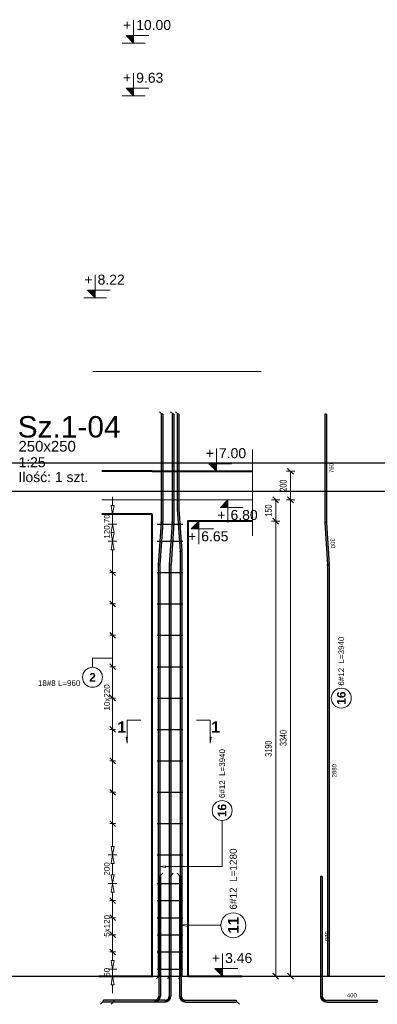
# Model space of a CAD drawing. Extents: x 3922 to 466978, y -142912 to 64503.
# Tile 37 of 62: x 405414 to 407922, y -123379 to -116475. Entities that reach past the tile are written whole.
import ezdxf
from ezdxf.enums import TextEntityAlignment as Align

# ---------------------------------------------------------------- set-up
doc = ezdxf.new("R2010")
doc.units = 0
doc.header["$LTSCALE"] = 10
doc.header["$MEASUREMENT"] = 0
doc.linetypes.add('HIDDEN', pattern=[0.375, 0.25, -0.125])
for name, color, linetype, lineweight in [('P-Linia3', 6, 'Continuous', 60), ('P-Przerywana', 13, 'HIDDEN', 9), ('P-Wymiar', 254, 'Continuous', 9), ('RCAD_deskowanie', 3, 'Continuous', 40)]:
    doc.layers.add(name, color=color, linetype=linetype, lineweight=lineweight)
for name, color, linetype in [('RCAD_kształt pręta', 7, 'Continuous'), ('RCAD_opis kształtu pręta', 7, 'Continuous'), ('RCAD_opis rozkładu', 7, 'Continuous'), ('RCAD_pręt wyrzucony', 130, 'Continuous'), ('RCAD_rozkład pręta', 7, 'Continuous'), ('RCAD_symbole graficzne', 7, 'Continuous')]:
    doc.layers.add(name, color=color, linetype=linetype)
doc.styles.add('_Fd Opis', font='arial.ttf')
doc.styles.add('ROMANS', font='arial.ttf', dxfattribs={"width": 0.7})
doc.styles.add('style1', font='arial.ttf')
doc.styles.add('style3', font='arialbd.ttf')
doc.styles.add('style5', font='arialbd.ttf')
doc.dimstyles.new('A25', dxfattribs={"dimscale": 27, "dimtxt": 1.75, "dimasz": 0.06, "dimexe": 0, "dimexo": 0, "dimgap": 1, "dimtad": 1, "dimdec": 4, "dimrnd": 0.1, "dimdsep": 46, "dimtxsty": 'ROMANS', "dimblk": '[[[[[[[[', "dimcen": 2, "dimdle": 2, "dimse1": 1, "dimse2": 1, "dimclrd": 256, "dimclrt": 1, "dimadec": 0, "dimazin": 0, "dimtfac": 1, "dimtdec": 4, "dimtix": 1, "dimtmove": 2, "dimatfit": 3, "dimldrblk": '[[[[[[[[', "dimfxl": 0, "dimtvp": 0.6, "dimtolj": 1, "dimlwd": -1, "dimarcsym": 0})

# ---------------------------------------------------------------- blocks, each defined once
blk = doc.blocks.new('[[[[[[[[')
at = {"layer": 'P-Wymiar'}
for p, q in [((-12.7, -12.7), (12.7, 12.7)), ((0, 0), (-4.6, 0)), ((0, 18), (0, -18))]:
    blk.add_line(p, q, dxfattribs=at)
blk = doc.blocks.new('*D399')
at = {"layer": 'Defpoints', "color": 0, "transparency": 16777216}
for p in [(406813.5, -119992), (407210, -123182), (407210, -123182)]:
    blk.add_point(p, dxfattribs=at)
at = {"layer": 'P-Wymiar', "transparency": 16777216}
blk.add_line((407210, -119993.6), (407210, -123180.4), dxfattribs=at)
at = {"layer": 'P-Wymiar', "transparency": 16777216, "xscale": 1.62, "yscale": 1.62, "zscale": 1.62}
for p, rotation in [((407210, -119992), 90), ((407210, -123182), 270)]:
    blk.add_blockref('[[[[[[[[', p, dxfattribs=dict(at, rotation=rotation))
at = {"layer": 'P-Wymiar', "color": 1, "transparency": 16777216, "insert": (407158.9, -121587), "char_height": 47.25, "attachment_point": 5, "rotation": 90, "style": 'ROMANS'}
blk.add_mtext('\\A1;3190', dxfattribs=at)
blk = doc.blocks.new('*D400')
at = {"layer": 'Defpoints', "color": 0, "transparency": 16777216}
for p in [(406657.4, -119842), (407210, -119842), (406813.5, -119992)]:
    blk.add_point(p, dxfattribs=at)
at = {"layer": 'P-Wymiar', "transparency": 16777216}
blk.add_line((407210, -119990.4), (407210, -119843.6), dxfattribs=at)
at = {"layer": 'P-Wymiar', "transparency": 16777216, "xscale": 1.62, "yscale": 1.62, "zscale": 1.62}
for p, rotation in [((407210, -119842), 90), ((407210, -119992), 270)]:
    blk.add_blockref('[[[[[[[[', p, dxfattribs=dict(at, rotation=rotation))
at = {"layer": 'P-Wymiar', "color": 1, "transparency": 16777216, "insert": (407158.9, -119917), "char_height": 47.25, "attachment_point": 5, "rotation": 90, "style": 'ROMANS'}
blk.add_mtext('\\A1;150', dxfattribs=at)
blk = doc.blocks.new('*D401')
at = {"layer": 'Defpoints', "color": 0, "transparency": 16777216}
for p in [(407111.2, -119642), (407313.9, -119642), (406657.4, -119842)]:
    blk.add_point(p, dxfattribs=at)
at = {"layer": 'P-Wymiar', "transparency": 16777216}
blk.add_line((407313.9, -119840.4), (407313.9, -119643.6), dxfattribs=at)
at = {"layer": 'P-Wymiar', "transparency": 16777216, "xscale": 1.62, "yscale": 1.62, "zscale": 1.62}
for p, rotation in [((407313.9, -119642), 90), ((407313.9, -119842), 270)]:
    blk.add_blockref('[[[[[[[[', p, dxfattribs=dict(at, rotation=rotation))
at = {"layer": 'P-Wymiar', "color": 1, "transparency": 16777216, "insert": (407262.7, -119742), "char_height": 47.25, "attachment_point": 5, "rotation": 90, "style": 'ROMANS'}
blk.add_mtext('\\A1;200', dxfattribs=at)
blk = doc.blocks.new('*D402')
at = {"layer": 'Defpoints', "color": 0, "transparency": 16777216}
for p in [(407070.1, -119842), (407070.1, -123182), (407313.9, -123182)]:
    blk.add_point(p, dxfattribs=at)
at = {"layer": 'P-Wymiar', "transparency": 16777216}
blk.add_line((407313.9, -119843.6), (407313.9, -123180.4), dxfattribs=at)
at = {"layer": 'P-Wymiar', "transparency": 16777216, "xscale": 1.62, "yscale": 1.62, "zscale": 1.62}
for p, rotation in [((407313.9, -119842), 90), ((407313.9, -123182), 270)]:
    blk.add_blockref('[[[[[[[[', p, dxfattribs=dict(at, rotation=rotation))
at = {"layer": 'P-Wymiar', "color": 1, "transparency": 16777216, "insert": (407262.7, -121512), "char_height": 47.25, "attachment_point": 5, "rotation": 90, "style": 'ROMANS'}
blk.add_mtext('\\A1;3340', dxfattribs=at)

msp = doc.modelspace()

# ---------------------------------------------------------------- hatches: boundary and pattern name
at = {"layer": 'RCAD_kształt pręta'}
for points in [[(406406.40623, -119241.97622), (406418.40623, -119241.97622), (406418.40623, -119997.41326), (406406.40623, -119997.41326)], [(406483.83878, -119241.97622), (406495.83878, -119241.97622), (406495.83878, -119997.41326), (406483.83878, -119997.41326)], [(406519.4658, -119241.97622), (406531.4658, -119241.97622), (406531.4658, -119903.08136), (406519.4658, -119903.08136)], [(406519.70161, -119910.01314), (406531.67387, -119909.19763), (406551.51426, -120200.47107), (406539.542, -120201.28657)], [(406406.19817, -120003.52953), (406418.17042, -120004.34504), (406398.33003, -120295.61847), (406386.35777, -120294.80296)], [(406483.63072, -120003.52953), (406495.60298, -120004.34504), (406475.76258, -120295.61847), (406463.79032, -120294.80296)], [(406539.75007, -120207.40284), (406551.75007, -120207.40284), (406551.75007, -123180.67669), (406539.75007, -123180.67669)], [(406386.12196, -120301.73474), (406398.12196, -120301.73474), (406398.12196, -123180.67669), (406386.12196, -123180.67669)], [(406463.55451, -120301.73474), (406475.55451, -120301.73474), (406475.55451, -123180.67669), (406463.55451, -123180.67669)], [(406389.72768, -122482.39868), (406401.72768, -122482.39868), (406401.72768, -123321.37389), (406389.72768, -123321.37389)], [(406463.44411, -122482.39868), (406475.44411, -122482.39868), (406475.44411, -123321.37389), (406463.44411, -123321.37389)], [(406534.97064, -122482.39868), (406546.97064, -122482.39868), (406546.97064, -123321.37389), (406534.97064, -123321.37389)], [(406359.72768, -123351.37389), (406359.72768, -123363.37389), (406003.32131, -123363.37389), (406003.32131, -123351.37389)], [(406433.44411, -123351.37389), (406433.44411, -123363.37389), (406077.03775, -123363.37389), (406077.03775, -123351.37389)], [(406576.97064, -123363.37389), (406576.97064, -123351.37389), (406933.377, -123351.37389), (406933.377, -123363.37389)]]:
    msp.add_hatch(color=4, dxfattribs=at).paths.add_polyline_path(points, flags=0)
h = msp.add_hatch(color=4, dxfattribs=at)
edge = h.paths.add_edge_path(flags=0)
edge.add_line((406519.4658, -119903.08136), (406531.4658, -119903.08136))
edge.add_arc((406621.4658, -119903.08136), 90, 179.999999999, 183.896742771)
edge.add_line((406531.67387, -119909.19763), (406519.70161, -119910.01314))
edge.add_arc((406621.4658, -119903.08136), 102, 540, 543.896742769, ccw=False)
h = msp.add_hatch(color=4, dxfattribs=at)
edge = h.paths.add_edge_path(flags=0)
edge.add_line((406418.17042, -120004.34504), (406406.19817, -120003.52953))
edge.add_arc((406316.40623, -119997.41326), 90, -3.896742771, 0.000000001)
edge.add_line((406406.40623, -119997.41326), (406418.40623, -119997.41326))
edge.add_arc((406316.40623, -119997.41326), 102, 356.10325723, 360, ccw=False)
h = msp.add_hatch(color=4, dxfattribs=at)
edge = h.paths.add_edge_path(flags=0)
edge.add_line((406495.60298, -120004.34504), (406483.63072, -120003.52953))
edge.add_arc((406393.83878, -119997.41326), 90, -3.896742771, 0.000000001)
edge.add_line((406483.83878, -119997.41326), (406495.83878, -119997.41326))
edge.add_arc((406393.83878, -119997.41326), 102, 356.10325723, 360, ccw=False)
h = msp.add_hatch(color=4, dxfattribs=at)
edge = h.paths.add_edge_path(flags=0)
edge.add_line((406551.75007, -120207.40284), (406539.75007, -120207.40284))
edge.add_arc((406449.75007, -120207.40284), 90, -0.000000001, 3.896742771)
edge.add_line((406539.542, -120201.28657), (406551.51426, -120200.47107))
edge.add_arc((406449.75007, -120207.40284), 102, 360, 363.896742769, ccw=False)
h = msp.add_hatch(color=4, dxfattribs=at)
edge = h.paths.add_edge_path(flags=0)
edge.add_line((406386.35777, -120294.80296), (406398.33003, -120295.61847))
edge.add_arc((406488.12196, -120301.73474), 90, 176.103257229, 180.000000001)
edge.add_line((406398.12196, -120301.73474), (406386.12196, -120301.73474))
edge.add_arc((406488.12196, -120301.73474), 102, 536.10325723, 540, ccw=False)
h = msp.add_hatch(color=4, dxfattribs=at)
edge = h.paths.add_edge_path(flags=0)
edge.add_line((406463.79032, -120294.80296), (406475.76258, -120295.61847))
edge.add_arc((406565.55451, -120301.73474), 90, 176.103257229, 180.000000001)
edge.add_line((406475.55451, -120301.73474), (406463.55451, -120301.73474))
edge.add_arc((406565.55451, -120301.73474), 102, 536.10325723, 540, ccw=False)
h = msp.add_hatch(color=4, dxfattribs=at)
edge = h.paths.add_edge_path(flags=0)
edge.add_line((406359.72768, -123363.37389), (406359.72768, -123351.37389))
edge.add_arc((406359.72768, -123321.37389), 30, -90, 0)
edge.add_line((406389.72768, -123321.37389), (406401.72768, -123321.37389))
edge.add_arc((406359.72768, -123321.37389), 42, 270, 360, ccw=False)
h = msp.add_hatch(color=4, dxfattribs=at)
edge = h.paths.add_edge_path(flags=0)
edge.add_line((406433.44411, -123363.37389), (406433.44411, -123351.37389))
edge.add_arc((406433.44411, -123321.37389), 30, -90, 0)
edge.add_line((406463.44411, -123321.37389), (406475.44411, -123321.37389))
edge.add_arc((406433.44411, -123321.37389), 42, 270, 360, ccw=False)
h = msp.add_hatch(color=4, dxfattribs=at)
edge = h.paths.add_edge_path(flags=0)
edge.add_line((406534.97064, -123321.37389), (406546.97064, -123321.37389))
edge.add_arc((406576.97064, -123321.37389), 30, 180, 269.999999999)
edge.add_line((406576.97064, -123351.37389), (406576.97064, -123363.37389))
edge.add_arc((406576.97064, -123321.37389), 42, 540, 630, ccw=False)
at = {"layer": 'RCAD_pręt wyrzucony'}
for points in [[(407553.56013, -119241.97622), (407565.56013, -119241.97622), (407565.56013, -119997.41326), (407553.56013, -119997.41326)], [(407553.79594, -120004.34504), (407565.7682, -120003.52953), (407585.60859, -120294.80296), (407573.63634, -120295.61847)], [(407573.8444, -120301.73474), (407585.8444, -120301.73474), (407585.8444, -123180.67669), (407573.8444, -123180.67669)], [(407524.08942, -122482.39868), (407536.08942, -122482.39868), (407536.08942, -123321.37389), (407524.08942, -123321.37389)], [(407566.08942, -123363.37389), (407566.08942, -123351.37389), (407922.49578, -123351.37389), (407922.49578, -123363.37389)]]:
    msp.add_hatch(color=4, dxfattribs=at).paths.add_polyline_path(points, flags=0)
h = msp.add_hatch(color=4, dxfattribs=at)
edge = h.paths.add_edge_path(flags=0)
edge.add_line((407553.56013, -119997.41326), (407565.56013, -119997.41326))
edge.add_arc((407655.56013, -119997.41326), 90, 179.999999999, 183.896742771)
edge.add_line((407565.7682, -120003.52953), (407553.79594, -120004.34504))
edge.add_arc((407655.56013, -119997.41326), 102, 540, 543.896742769, ccw=False)
h = msp.add_hatch(color=4, dxfattribs=at)
edge = h.paths.add_edge_path(flags=0)
edge.add_line((407585.8444, -120301.73474), (407573.8444, -120301.73474))
edge.add_arc((407483.8444, -120301.73474), 90, -0.000000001, 3.896742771)
edge.add_line((407573.63634, -120295.61847), (407585.60859, -120294.80296))
edge.add_arc((407483.8444, -120301.73474), 102, 360, 363.896742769, ccw=False)
h = msp.add_hatch(color=4, dxfattribs=at)
edge = h.paths.add_edge_path(flags=0)
edge.add_line((407524.08942, -123321.37389), (407536.08942, -123321.37389))
edge.add_arc((407566.08942, -123321.37389), 30, 180, 269.999999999)
edge.add_line((407566.08942, -123351.37389), (407566.08942, -123363.37389))
edge.add_arc((407566.08942, -123321.37389), 42, 540, 630, ccw=False)
at = {"layer": 'RCAD_symbole graficzne'}
for points in [[(406160.2741, -116586.33227), (406213.60744, -116639.66561), (406213.60744, -116586.33227)], [(406160.2741, -116956.33227), (406213.60744, -117009.66561), (406213.60744, -116956.33227)], [(405889.8973, -118371.59835), (405943.23063, -118424.93168), (405943.23063, -118371.59835)], [(406740.9043, -119588.64289), (406794.23763, -119641.97622), (406794.23763, -119588.64289)], [(406821.98834, -119895.30956), (406875.32167, -119841.97622), (406875.32167, -119895.30956)], [(406616.65677, -120045.30956), (406669.9901, -119991.97622), (406669.9901, -120045.30956)], [(406784.14107, -123128.64289), (406837.47441, -123181.97622), (406837.47441, -123128.64289)]]:
    msp.add_hatch(color=1, dxfattribs=at).paths.add_polyline_path(points, flags=0)
at = {"layer": 'RCAD_symbole graficzne', "linetype": 'Continuous', "lineweight": 0}
for points in [[(406167.77533, -121547.2369), (406167.77533, -121507.2369), (406173.47719, -121507.2369)], [(406750.95133, -121547.2369), (406750.95133, -121507.2369), (406745.24946, -121507.2369)]]:
    msp.add_hatch(color=7, dxfattribs=at).paths.add_polyline_path(points, flags=0)

# ---------------------------------------------------------------- linework, layer by layer
at = {"layer": 'Defpoints'}
for p in [(394953.25392, -119581.97622), (394953.25392, -119781.97622), (382133.5222, -123181.97622), (395614.1618, -123181.97622), (387531.97264, -123181.97622), (401012.61224, -123181.97622), (379175.3442, -123181.97622), (392655.9838, -123181.97622), (384573.79464, -123181.97622), (398054.43424, -123181.97622)]:
    msp.add_xline(p, (1, 0), dxfattribs=at)
at = {"layer": 'P-Przerywana', "color": 21}
for points in [[(406343.93602, -118941.97622), (405926.92843, -118941.97622), (407108.79879, -118941.97622)], [(407047.69536, -119489.3775), (407047.69536, -120094.78907)], [(407047.69536, -119841.97622), (405990.32457, -119841.97622)]]:
    msp.add_lwpolyline(points, dxfattribs=at)
at = {"layer": 'RCAD_deskowanie'}
for points in [[(406343.93602, -119641.97622), (405990.32457, -119641.97622)], [(406343.93602, -119641.97622), (407047.69536, -119641.97622)], [(406343.93602, -119941.97622), (405990.32457, -119941.97622)], [(406343.93602, -123181.97622), (406343.93602, -119941.97622)], [(407047.69536, -119991.97622), (406593.93602, -119991.97622), (406593.93602, -123181.97622)], [(405969.3114, -123181.97622), (406345.91363, -123181.97622)], [(406597.59707, -123181.97622), (406974.1993, -123181.97622)]]:
    msp.add_lwpolyline(points, dxfattribs=at)
at = {"layer": 'RCAD_kształt pręta', "color": 2, "lineweight": 5}
for p, q in [((406412.40623, -119241.97622), (406394.90623, -119224.47622)), ((406489.83878, -119241.97622), (406472.33878, -119224.47622)), ((406525.4658, -119241.97622), (406507.9658, -119224.47622)), ((406395.72768, -122482.39868), (406417.60268, -122460.52368)), ((406469.44411, -122482.39868), (406491.31911, -122460.52368)), ((406540.97064, -122482.39868), (406519.09564, -122460.52368)), ((406392.12196, -123180.67669), (406374.62196, -123198.17669)), ((406469.55451, -123180.67669), (406452.05451, -123198.17669)), ((406545.75007, -123180.67669), (406528.25007, -123198.17669)), ((406003.32131, -123357.37389), (405981.44631, -123379.24889)), ((406077.03775, -123357.37389), (406055.16275, -123379.24889)), ((406933.377, -123357.37389), (406955.252, -123379.24889))]:
    msp.add_line(p, q, dxfattribs=at)
at = {"layer": 'RCAD_kształt pręta', "color": 4}
for p, q in [((406406.40623, -119241.97622), (406406.40623, -119997.41326)), ((406418.40623, -119241.97622), (406406.40623, -119241.97622)), ((406418.40623, -119241.97622), (406418.40623, -119997.41326)), ((406483.83878, -119241.97622), (406483.83878, -119997.41326)), ((406495.83878, -119241.97622), (406483.83878, -119241.97622)), ((406495.83878, -119241.97622), (406495.83878, -119997.41326)), ((406519.4658, -119241.97622), (406519.4658, -119903.08136)), ((406531.4658, -119241.97622), (406519.4658, -119241.97622)), ((406531.4658, -119241.97622), (406531.4658, -119903.08136)), ((406519.70161, -119910.01314), (406539.542, -120201.28657)), ((406531.67387, -119909.19763), (406551.51426, -120200.47107)), ((406406.19817, -120003.52953), (406386.35777, -120294.80296)), ((406418.17042, -120004.34504), (406398.33003, -120295.61847)), ((406483.63072, -120003.52953), (406463.79032, -120294.80296)), ((406495.60298, -120004.34504), (406475.76258, -120295.61847)), ((406539.75007, -120207.40284), (406539.75007, -123180.67669)), ((406551.75007, -120207.40284), (406551.75007, -123180.67669)), ((406386.12196, -120301.73474), (406386.12196, -123180.67669)), ((406398.12196, -120301.73474), (406398.12196, -123180.67669)), ((406463.55451, -120301.73474), (406463.55451, -123180.67669)), ((406475.55451, -120301.73474), (406475.55451, -123180.67669)), ((406389.72768, -122482.39868), (406389.72768, -123321.37389)), ((406401.72768, -122482.39868), (406389.72768, -122482.39868)), ((406401.72768, -122482.39868), (406401.72768, -123321.37389)), ((406463.44411, -122482.39868), (406463.44411, -123321.37389)), ((406475.44411, -122482.39868), (406463.44411, -122482.39868)), ((406475.44411, -122482.39868), (406475.44411, -123321.37389)), ((406534.97064, -122482.39868), (406534.97064, -123321.37389)), ((406546.97064, -122482.39868), (406534.97064, -122482.39868)), ((406546.97064, -122482.39868), (406546.97064, -123321.37389)), ((406398.12196, -123180.67669), (406386.12196, -123180.67669)), ((406475.55451, -123180.67669), (406463.55451, -123180.67669)), ((406551.75007, -123180.67669), (406539.75007, -123180.67669)), ((406359.72768, -123351.37389), (406003.32131, -123351.37389)), ((406003.32131, -123363.37389), (406003.32131, -123351.37389)), ((406359.72768, -123363.37389), (406003.32131, -123363.37389)), ((406433.44411, -123351.37389), (406077.03775, -123351.37389)), ((406077.03775, -123363.37389), (406077.03775, -123351.37389)), ((406433.44411, -123363.37389), (406077.03775, -123363.37389)), ((406576.97064, -123351.37389), (406933.377, -123351.37389)), ((406576.97064, -123363.37389), (406933.377, -123363.37389)), ((406933.377, -123351.37389), (406933.377, -123363.37389))]:
    msp.add_line(p, q, dxfattribs=at)
for centre, radius, start, end in [((406621.4658, -119903.08136), 102, 180, 183.896742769), ((406621.4658, -119903.08136), 90, 179.999999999, 183.896742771), ((406316.40623, -119997.41326), 90, 356.103257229, 0.000000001), ((406316.40623, -119997.41326), 102, 356.10325723, 360), ((406393.83878, -119997.41326), 90, 356.103257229, 0.000000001), ((406393.83878, -119997.41326), 102, 356.10325723, 360), ((406449.75007, -120207.40284), 90, 359.999999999, 3.896742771), ((406449.75007, -120207.40284), 102, 360, 3.896742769), ((406488.12196, -120301.73474), 102, 176.10325723, 180), ((406488.12196, -120301.73474), 90, 176.103257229, 180.000000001), ((406565.55451, -120301.73474), 102, 176.10325723, 180), ((406565.55451, -120301.73474), 90, 176.103257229, 180.000000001), ((406359.72768, -123321.37389), 30, 270, 0), ((406359.72768, -123321.37389), 42, 270, 0), ((406433.44411, -123321.37389), 30, 270, 0), ((406433.44411, -123321.37389), 42, 270, 0), ((406576.97064, -123321.37389), 42, 180, 270), ((406576.97064, -123321.37389), 30, 180, 269.999999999)]:
    msp.add_arc(centre, radius, start, end, dxfattribs=at)
at = {"layer": 'RCAD_opis kształtu pręta', "color": 8, "lineweight": 0}
for p, q in [((406834.44908, -122140.32384), (406834.44908, -122090.67964)), ((406834.44908, -122414.07287), (406834.44908, -122140.32384)), ((406398.12196, -122414.07287), (406438.12196, -122407.4062)), ((406438.12196, -122420.73953), (406398.12196, -122414.07287)), ((406438.12196, -122420.73953), (406438.12196, -122407.4062)), ((406834.44908, -122414.07287), (406438.12196, -122414.07287)), ((406546.97064, -122824.85896), (406596.97064, -122816.52562)), ((406596.97064, -122833.19229), (406596.97064, -122816.52562)), ((406596.97064, -122833.19229), (406546.97064, -122824.85896)), ((406654.13031, -122824.85896), (406596.97064, -122824.85896)), ((406654.13031, -122824.85896), (406654.13031, -122824.85896)), ((406654.13031, -122824.85896), (406824.81949, -122824.85896))]:
    msp.add_line(p, q, dxfattribs=at)
for centre, radius in [((406834.44908, -122020.67964), 70), ((406912.31949, -122824.85896), 87.5)]:
    msp.add_circle(centre, radius, dxfattribs=at)
at = {"layer": 'RCAD_opis rozkładu', "color": 8, "lineweight": 0}
for p, q in [((406066.01206, -119821.97622), (406066.01206, -119881.97622)), ((406066.01206, -119941.97622), (406056.01206, -119881.97622)), ((406076.01206, -119881.97622), (406056.01206, -119881.97622)), ((406076.01206, -119881.97622), (406066.01206, -119941.97622)), ((406036.01206, -119941.97622), (406096.01206, -119941.97622)), ((406066.01206, -120011.97622), (406066.01206, -119941.97622)), ((406036.01206, -120011.97622), (406096.01206, -120011.97622)), ((406056.01206, -120071.97622), (406066.01206, -120011.97622)), ((406066.01206, -120011.97622), (406076.01206, -120071.97622)), ((406056.01206, -120071.97622), (406076.01206, -120071.97622)), ((406066.01206, -120131.97622), (406056.01206, -120071.97622)), ((406076.01206, -120071.97622), (406056.01206, -120071.97622)), ((406066.01206, -120071.97622), (406066.01206, -120071.97622)), ((406076.01206, -120071.97622), (406066.01206, -120131.97622)), ((406066.01206, -120071.97622), (406066.01206, -120071.97622)), ((406036.01206, -120131.97622), (406096.01206, -120131.97622)), ((406036.01206, -120131.97622), (406096.01206, -120131.97622)), ((406056.01206, -120191.97622), (406066.01206, -120131.97622)), ((406056.01206, -120191.97622), (406076.01206, -120191.97622)), ((406066.01206, -120131.97622), (406076.01206, -120191.97622)), ((406066.01206, -120351.97622), (406066.01206, -120191.97622)), ((406086.01206, -120371.97622), (406046.01206, -120331.97622)), ((406046.01206, -120351.97622), (406086.01206, -120351.97622)), ((406066.01206, -120571.97622), (406066.01206, -120351.97622)), ((406086.01206, -120591.97622), (406046.01206, -120551.97622)), ((406046.01206, -120571.97622), (406086.01206, -120571.97622)), ((406066.01206, -120791.97622), (406066.01206, -120571.97622)), ((406086.01206, -120811.97622), (406046.01206, -120771.97622)), ((406046.01206, -120791.97622), (406086.01206, -120791.97622)), ((406066.01206, -121011.97622), (406066.01206, -120791.97622)), ((405925.22711, -120951.62571), (406066.01206, -120951.62571)), ((405925.22711, -120951.62571), (405925.22711, -121016.31625)), ((406086.01206, -121031.97622), (406046.01206, -120991.97622)), ((406046.01206, -121011.97622), (406086.01206, -121011.97622)), ((406066.01206, -121231.97622), (406066.01206, -121011.97622)), ((406086.01206, -121251.97622), (406046.01206, -121211.97622)), ((406046.01206, -121231.97622), (406086.01206, -121231.97622)), ((406066.01206, -121341.97622), (406066.01206, -121231.97622)), ((406066.01206, -121341.97622), (406066.01206, -121451.97622)), ((406046.01206, -121431.97622), (406086.01206, -121471.97622)), ((406046.01206, -121451.97622), (406086.01206, -121451.97622)), ((406066.01206, -121451.97622), (406066.01206, -121671.97622)), ((406046.01206, -121651.97622), (406086.01206, -121691.97622)), ((406046.01206, -121671.97622), (406086.01206, -121671.97622)), ((406066.01206, -121671.97622), (406066.01206, -121891.97622)), ((406046.01206, -121871.97622), (406086.01206, -121911.97622)), ((406046.01206, -121891.97622), (406086.01206, -121891.97622)), ((406066.01206, -121891.97622), (406066.01206, -122111.97622)), ((406046.01206, -122091.97622), (406086.01206, -122131.97622)), ((406046.01206, -122111.97622), (406086.01206, -122111.97622)), ((406066.01206, -122111.97622), (406066.01206, -122271.97622)), ((406036.01206, -122331.97622), (406096.01206, -122331.97622)), ((406036.01206, -122331.97622), (406096.01206, -122331.97622)), ((406066.01206, -122331.97622), (406056.01206, -122271.97622)), ((406076.01206, -122271.97622), (406056.01206, -122271.97622)), ((406056.01206, -122391.97622), (406066.01206, -122331.97622)), ((406076.01206, -122271.97622), (406066.01206, -122331.97622)), ((406066.01206, -122331.97622), (406076.01206, -122391.97622)), ((406056.01206, -122391.97622), (406076.01206, -122391.97622)), ((406066.01206, -122431.97622), (406066.01206, -122391.97622)), ((406066.01206, -122531.97622), (406056.01206, -122471.97622)), ((406076.01206, -122471.97622), (406056.01206, -122471.97622)), ((406066.01206, -122431.97622), (406066.01206, -122471.97622)), ((406076.01206, -122471.97622), (406066.01206, -122531.97622)), ((406036.01206, -122531.97622), (406096.01206, -122531.97622)), ((406036.01206, -122531.97622), (406096.01206, -122531.97622)), ((406056.01206, -122591.97622), (406066.01206, -122531.97622)), ((406066.01206, -122531.97622), (406076.01206, -122591.97622)), ((406056.01206, -122591.97622), (406076.01206, -122591.97622)), ((406066.01206, -122651.97622), (406066.01206, -122591.97622)), ((406086.01206, -122671.97622), (406046.01206, -122631.97622)), ((406046.01206, -122651.97622), (406086.01206, -122651.97622)), ((406066.01206, -122771.97622), (406066.01206, -122651.97622)), ((406086.01206, -122791.97622), (406046.01206, -122751.97622)), ((406046.01206, -122771.97622), (406086.01206, -122771.97622)), ((406066.01206, -122831.97622), (406066.01206, -122771.97622)), ((406046.01206, -122871.97622), (406086.01206, -122911.97622)), ((406066.01206, -122831.97622), (406066.01206, -122891.97622)), ((406046.01206, -122891.97622), (406086.01206, -122891.97622)), ((406066.01206, -122891.97622), (406066.01206, -123011.97622)), ((406046.01206, -122991.97622), (406086.01206, -123031.97622)), ((406046.01206, -123011.97622), (406086.01206, -123011.97622)), ((406066.01206, -123011.97622), (406066.01206, -123071.97622)), ((406066.01206, -123131.97622), (406056.01206, -123071.97622)), ((406076.01206, -123071.97622), (406056.01206, -123071.97622)), ((406076.01206, -123071.97622), (406066.01206, -123131.97622)), ((406036.01206, -123131.97622), (406096.01206, -123131.97622)), ((406066.01206, -123131.97622), (406066.01206, -123181.97622)), ((406036.01206, -123181.97622), (406096.01206, -123181.97622)), ((406056.01206, -123241.97622), (406066.01206, -123181.97622)), ((406066.01206, -123181.97622), (406076.01206, -123241.97622)), ((406056.01206, -123241.97622), (406076.01206, -123241.97622)), ((406066.01206, -123301.97622), (406066.01206, -123241.97622))]:
    msp.add_line(p, q, dxfattribs=at)
msp.add_circle((405925.22711, -121086.31625), 70, dxfattribs=at)
at = {"layer": 'RCAD_pręt wyrzucony', "color": 4}
for p, q in [((407553.56013, -119241.97622), (407553.56013, -119997.41326)), ((407565.56013, -119241.97622), (407553.56013, -119241.97622)), ((407565.56013, -119241.97622), (407565.56013, -119997.41326)), ((407553.79594, -120004.34504), (407573.63634, -120295.61847)), ((407565.7682, -120003.52953), (407585.60859, -120294.80296)), ((407573.8444, -120301.73474), (407573.8444, -123180.67669)), ((407585.8444, -120301.73474), (407585.8444, -123180.67669)), ((407524.08942, -122482.39868), (407524.08942, -123321.37389)), ((407536.08942, -122482.39868), (407524.08942, -122482.39868)), ((407536.08942, -122482.39868), (407536.08942, -123321.37389)), ((407585.8444, -123180.67669), (407573.8444, -123180.67669)), ((407566.08942, -123351.37389), (407922.49578, -123351.37389)), ((407566.08942, -123363.37389), (407922.49578, -123363.37389)), ((407922.49578, -123351.37389), (407922.49578, -123363.37389))]:
    msp.add_line(p, q, dxfattribs=at)
at = {"layer": 'RCAD_pręt wyrzucony', "color": 8, "lineweight": 0}
msp.add_circle((407669.98386, -121232.39162), 70, dxfattribs=at)
at = {"layer": 'RCAD_pręt wyrzucony', "color": 4}
for centre, radius, start, end in [((407655.56013, -119997.41326), 102, 180, 183.896742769), ((407655.56013, -119997.41326), 90, 179.999999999, 183.896742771), ((407483.8444, -120301.73474), 90, 359.999999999, 3.896742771), ((407483.8444, -120301.73474), 102, 360, 3.896742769), ((407566.08942, -123321.37389), 42, 180, 270), ((407566.08942, -123321.37389), 30, 180, 269.999999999)]:
    msp.add_arc(centre, radius, start, end, dxfattribs=at)
at = {"layer": 'RCAD_rozkład pręta', "color": 7, "linetype": 'ByBlock', "lineweight": 30}
for p, q in [((406378.93602, -120011.97622), (406558.93602, -120011.97622)), ((406378.93602, -120131.97622), (406558.93602, -120131.97622)), ((406378.93602, -120351.97622), (406558.93602, -120351.97622)), ((406378.93602, -120571.97622), (406558.93602, -120571.97622)), ((406378.93602, -120791.97622), (406558.93602, -120791.97622)), ((406378.93602, -121011.97622), (406558.93602, -121011.97622)), ((406378.93602, -121231.97622), (406558.93602, -121231.97622)), ((406378.93602, -121451.97622), (406558.93602, -121451.97622)), ((406378.93602, -121671.97622), (406558.93602, -121671.97622)), ((406378.93602, -121891.97622), (406558.93602, -121891.97622)), ((406378.93602, -122111.97622), (406558.93602, -122111.97622)), ((406378.93602, -122331.97622), (406558.93602, -122331.97622)), ((406378.93602, -122531.97622), (406558.93602, -122531.97622)), ((406378.93602, -122651.97622), (406558.93602, -122651.97622)), ((406378.93602, -122771.97622), (406558.93602, -122771.97622)), ((406378.93602, -122891.97622), (406558.93602, -122891.97622)), ((406378.93602, -123011.97622), (406558.93602, -123011.97622)), ((406378.93602, -123131.97622), (406558.93602, -123131.97622))]:
    msp.add_line(p, q, dxfattribs=at)
at = {"layer": 'RCAD_symbole graficzne', "color": 1, "lineweight": 0}
for p, q in [((406213.60744, -116639.66561), (406213.60744, -116479.66561)), ((406320.2741, -116586.33227), (406160.2741, -116586.33227)), ((406160.2741, -116586.33227), (406213.60744, -116639.66561)), ((406293.60744, -116639.66561), (406133.60744, -116639.66561)), ((406213.60744, -117009.66561), (406213.60744, -116849.66561)), ((406293.60744, -117009.66561), (406133.60744, -117009.66561)), ((406320.2741, -116956.33227), (406160.2741, -116956.33227)), ((406160.2741, -116956.33227), (406213.60744, -117009.66561)), ((405943.23063, -118424.93168), (405943.23063, -118264.93168)), ((406049.8973, -118371.59835), (405889.8973, -118371.59835)), ((405889.8973, -118371.59835), (405943.23063, -118424.93168)), ((406023.23063, -118424.93168), (405863.23063, -118424.93168)), ((406794.23763, -119641.97622), (406794.23763, -119481.97622)), ((406874.23763, -119641.97622), (406714.23763, -119641.97622)), ((406900.9043, -119588.64289), (406740.9043, -119588.64289)), ((406740.9043, -119588.64289), (406794.23763, -119641.97622)), ((406955.32167, -119841.97622), (406795.32167, -119841.97622)), ((406821.98834, -119895.30956), (406875.32167, -119841.97622)), ((406875.32167, -119841.97622), (406875.32167, -120001.97622)), ((406981.98834, -119895.30956), (406821.98834, -119895.30956)), ((406749.9901, -119991.97622), (406589.9901, -119991.97622)), ((406616.65677, -120045.30956), (406669.9901, -119991.97622)), ((406776.65677, -120045.30956), (406616.65677, -120045.30956)), ((406669.9901, -119991.97622), (406669.9901, -120151.97622)), ((406837.47441, -123181.97622), (406837.47441, -123021.97622)), ((406944.14107, -123128.64289), (406784.14107, -123128.64289)), ((406784.14107, -123128.64289), (406837.47441, -123181.97622)), ((406917.47441, -123181.97622), (406757.47441, -123181.97622))]:
    msp.add_line(p, q, dxfattribs=at)
at = {"layer": 'RCAD_symbole graficzne', "color": 7, "linetype": 'Continuous', "lineweight": 0}
for p, q in [((406167.77533, -121387.2369), (406263.77533, -121387.2369)), ((406167.77533, -121547.2369), (406167.77533, -121387.2369)), ((406750.95133, -121387.2369), (406654.95133, -121387.2369)), ((406750.95133, -121547.2369), (406750.95133, -121387.2369)), ((406167.77533, -121507.2369), (406162.07347, -121507.2369)), ((406167.77533, -121547.2369), (406162.07347, -121507.2369)), ((406750.95133, -121507.2369), (406756.65319, -121507.2369)), ((406750.95133, -121547.2369), (406756.65319, -121507.2369))]:
    msp.add_line(p, q, dxfattribs=at)

# ---------------------------------------------------------------- texts
at = {"layer": 'P-Linia3', "style": '_Fd Opis'}
msp.add_text('Sz.1-04', height=150, dxfattribs=at).set_placement((405761.23083, -119330.02892), align=Align.MIDDLE)
at = {"layer": 'P-Linia3', "color": 3, "style": '_Fd Opis'}
msp.add_text('250x250', height=75, dxfattribs=at).set_placement((405607.07039, -119466.39551), align=Align.MIDDLE)
at = {"layer": 'P-Linia3', "char_height": 70, "attachment_point": 1, "style": '_Fd Opis'}
for s, insert in [('1:25', (405406.06425, -119543.32642)), ('Ilość: 1 szt.', (405406.06425, -119647.48674))]:
    msp.add_mtext(s, dxfattribs=dict(at, insert=insert))
at = {"layer": 'RCAD_opis kształtu pręta', "color": 1, "attachment_point": 5, "rotation": 90}
for s, insert, char_height, style in [('6#12  L=3940', (406834.44908, -121761.37541), 40, 'style1'), ('16', (406834.44908, -122020.67964), 60, 'style3'), ('6#12  L=1280', (406912.31949, -122500.72867), 50, 'style1'), ('11', (406912.31949, -122824.85896), 75, 'style3')]:
    msp.add_mtext(s, dxfattribs=dict(at, insert=insert, char_height=char_height, style=style))
at = {"layer": 'RCAD_opis rozkładu', "color": 2, "char_height": 40, "attachment_point": 7, "rotation": 90, "style": 'style1'}
for s, insert in [('70', (406046.43498, -120005.39369)), ('120', (406046.43498, -120114.2136)), ('10x220', (406046.43498, -121319.26135)), ('200', (406046.43498, -122476.43734)), ('5x120', (406046.43498, -122905.60515)), ('50', (406046.43498, -123185.5574))]:
    msp.add_mtext(s, dxfattribs=dict(at, insert=insert))
at = {"layer": 'RCAD_opis rozkładu', "color": 1, "insert": (405925.22711, -121086.31625), "char_height": 60, "attachment_point": 5, "style": 'style3'}
msp.add_mtext('2', dxfattribs=at)
at = {"layer": 'RCAD_opis rozkładu', "color": 2, "insert": (405691.21619, -121126.99838), "char_height": 40, "attachment_point": 5, "style": 'style1'}
msp.add_mtext('18#8 L=960', dxfattribs=at)
at = {"layer": 'RCAD_pręt wyrzucony', "color": 1, "attachment_point": 5}
for s, insert, char_height, rotation, style in [('760', (407600.56013, -119619.69474), 30, 90, 'style1'), ('300', (407610.60748, -120146.7877), 30, 273.89674277, 'style1'), ('16', (407669.98386, -121232.39162), 60, 90, 'style3'), ('2880', (407620.8444, -121741.20571), 30, 90, 'style1'), ('880', (407571.08942, -122901.88628), 30, 90, 'style1')]:
    msp.add_mtext(s, dxfattribs=dict(at, insert=insert, char_height=char_height, rotation=rotation, style=style))
at = {"layer": 'RCAD_pręt wyrzucony', "color": 2, "insert": (407669.98386, -120973.08739), "char_height": 40, "attachment_point": 5, "rotation": 90, "style": 'style1'}
msp.add_mtext('6#12  L=3940', dxfattribs=at)
at = {"layer": 'RCAD_pręt wyrzucony', "color": 1, "insert": (407744.2926, -123316.37389), "char_height": 30, "attachment_point": 5, "style": 'style1'}
msp.add_mtext('400', dxfattribs=at)
at = {"layer": 'RCAD_symbole graficzne', "color": 2, "style": 'style1'}
for p in [(406195.82966, -116568.5545), (406195.82966, -116938.5545), (405925.45286, -118353.82057), (406776.45986, -119570.86511), (406819.69663, -123110.86511)]:
    msp.add_text('+', height=70, dxfattribs=at).set_placement(p, align=Align.BOTTOM_RIGHT)
for s, p in [('10.00 ', (406231.38521, -116568.5545)), ('9.63 ', (406231.38521, -116938.5545)), ('8.22 ', (405961.00841, -118353.82057)), ('7.00 ', (406812.01541, -119570.86511)), ('3.46 ', (406855.25218, -123110.86511))]:
    msp.add_text(s, height=70, dxfattribs=at).set_placement(p, align=Align.BOTTOM_LEFT)
for s, p in [('6.80 ', (406893.09945, -119913.08733)), ('6.65 ', (406687.76788, -120063.08733))]:
    msp.add_text(s, height=70, dxfattribs=at).set_placement(p, align=Align.TOP_LEFT)
for p in [(406857.5439, -119913.08733), (406652.21232, -120063.08733)]:
    msp.add_text('+', height=70, dxfattribs=at).set_placement(p, align=Align.TOP_RIGHT)
at = {"layer": 'RCAD_symbole graficzne', "color": 73, "char_height": 80, "attachment_point": 5, "style": 'style5'}
for insert in [(406130.48202, -121435.43336), (406788.24464, -121435.43336)]:
    msp.add_mtext('1', dxfattribs=dict(at, insert=insert))

# ---------------------------------------------------------------- dimensions: what is measured, and where the dimension line sits
at = {"layer": 'P-Wymiar'}
for base, p1, p2, picture, middle in [((407313.86378, -119641.97622), (406657.42101, -119841.97622), (407111.18036, -119641.97622), '*D401', (407262.7392, -119741.97622)), ((407210.01388, -119841.97622), (406813.4751, -119991.97622), (406657.42101, -119841.97622), '*D400', (407158.88931, -119916.97622)), ((407313.86378, -123181.97622), (407070.13907, -119841.97622), (407070.13907, -123181.97622), '*D402', (407262.72309, -121511.97622))]:
    dim = msp.add_linear_dim(base=base, p1=p1, p2=p2, angle=90, dimstyle='A25', override={"dimfxl": 0.18, "dimfxlon": 1}, dxfattribs=at)
    dim.commit()
    dim.dimension.update_dxf_attribs({"geometry": picture, "text_midpoint": middle})
at = {"layer": 'P-Wymiar', "color": 21}
dim = msp.add_linear_dim(base=(407210.01388, -123181.97622), p1=(406813.4751, -119991.97622), p2=(407210.01388, -123181.97622), angle=90, dimstyle='A25', override={"dimtmove": 0, "dimfxl": 0.18, "dimfxlon": 1}, dxfattribs=at)
dim.commit()
dim.dimension.update_dxf_attribs({"geometry": '*D399', "text_midpoint": (407158.87319, -121586.97622)})

doc.saveas('drawing.dxf')
